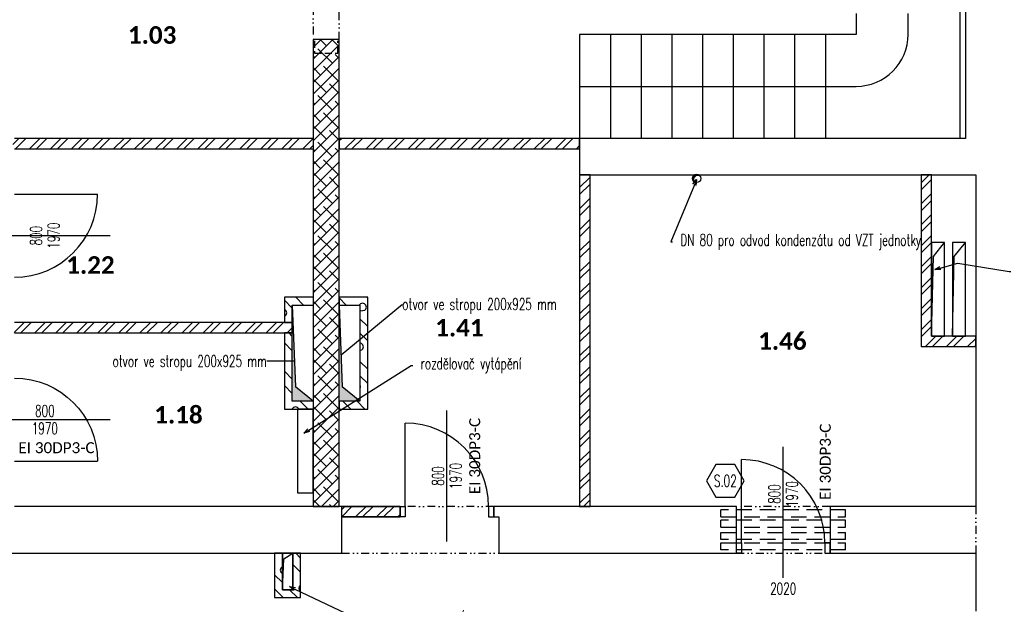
# Model space of a CAD drawing. Header units: millimetres. Extents: x -239306 to 235396, y -2942 to 28189.
# Tile 27 of 37: x 33086 to 42544, y 14055 to 19671. Entities that reach past the tile are written whole.
import ezdxf
from ezdxf import colors
from ezdxf.entities.mleader import LeaderData, LeaderLine
from ezdxf.enums import TextEntityAlignment as Align
from ezdxf.math import Vec2, Vec3

# ---------------------------------------------------------------- set-up
doc = ezdxf.new("R2010")
doc.units = ezdxf.units.MM
doc.header["$LTSCALE"] = 300
doc.linetypes.add('DASHED', pattern=[0.75, 0.5, -0.25])
doc.linetypes.add('DIVIDE2', pattern=[0.625, 0.25, -0.125, 0, -0.125, 0, -0.125])
for name, color, linetype in [('A-Chase-G', 32, 'Continuous'), ('A-Dimline-D', 221, 'Continuous'), ('A-Dimline-D @ 50', 221, 'Continuous'), ('A-Door-G', 150, 'Continuous'), ('A-Room-T @ 50', 131, 'Continuous'), ('A-Stair-G', 20, 'Continuous'), ('A-Wall-Abov', 32, 'DIVIDE2'), ('A-Wall-Blow', 30, 'Continuous'), ('A-Wall-Comp', 22, 'Continuous'), ('A-Wall-G', 50, 'Continuous'), ('A-Wall-Patt', 12, 'Continuous'), ('S-Beam-G', 80, 'Continuous')]:
    doc.layers.add(name, color=color, linetype=linetype)
doc.layers.add('G-Anno-Nplt @ 50', color=13, linetype='Continuous', plot=False)
doc.layers.add('ocel nová', color=7, linetype='Continuous', true_color=0x007af5)
doc.layers.add('Požár popisy', color=7, linetype='Continuous', true_color=0xea2106)
doc.styles.add('Calibri', font='calibri.ttf')
doc.styles.add('Dim', font='simplex.shx', dxfattribs={"width": 0.65})
doc.styles.add('RoomTag', font='calibrib.ttf')
doc.styles.get("Standard").update_dxf_attribs({"font": 'simplex.shx', "width": 0.65})
doc.dimstyles.new('Anno', dxfattribs={"dimscale": 50, "dimtxt": 2.25, "dimasz": 1.125, "dimexe": 1.125, "dimexo": 1.125, "dimgap": 0.5, "dimtad": 1, "dimdec": 1, "dimrnd": 0.5, "dimzin": 12, "dimdsep": 46, "dimtxsty": 'Dim', "dimblk": 'DOT', "dimcen": 2.25, "dimdle": 1.125, "dimazin": 0, "dimtfac": 1, "dimtdec": 1, "dimtix": 1, "dimtmove": 2, "dimatfit": 2, "dimldrblk": 'DOTSMALL', "dimfxl": 1, "dimtfill": 1, "dimtfillclr": 256, "dimtolj": 1, "dimtzin": 0, "dimarcsym": 0})
pattern_1 = [(45, (0, 0), (27.4519, 382.3555), [19.4116, -270.3664]), (45, (-51.23, 51.23), (27.4519, 382.3555), [19.4116, -270.3664]), (135, (13.73, 51.23), (-382.3555, -27.4519), [19.4116, -231.5436]), (135, (-37.5, 0), (-382.3555, -27.4519), [19.4116, -231.5436]), (105, (18.75, 32.48), (-177.45203, 177.45176), [19.4116, -560.144]), (165, (0, 64.95), (-382.35558, -27.4521), [19.4116, -560.144]), (255, (-51.23, 51.23), (177.4518, -177.452), [19.4116, -984.408]), (255, (153.68, 256.13), (177.4518, -177.452), [19.4116, -984.408]), (255, (358.58, 461.03), (177.4518, -177.452), [19.4116, -984.408]), (195, (0, 0), (-204.90374, -204.9037), [19.4116, -984.408]), (195, (-177.45, 177.45), (-204.90374, -204.9037), [19.4116, -984.408]), (75, (13.73, 13.73), (-177.4518, 177.452), [19.4116, -984.408]), (75, (218.63, 218.63), (-177.4518, 177.452), [19.4116, -984.408]), (75, (423.53, 423.53), (-177.4518, 177.452), [19.4116, -984.408]), (285, (-56.25, 32.48), (177.45203, -177.45176), [19.4116, -560.144]), (345, (-37.5, 0), (382.35558, 27.4521), [19.4116, -560.144]), (195, (-18.75, 69.98), (-204.90374, -204.9037), [19.4116, -984.408]), (195, (-196.2, 247.43), (-204.90374, -204.9037), [19.4116, -984.408]), (135, (75.16, 75.16), (-487.7464, 77.939), []), (135, (143.47, 143.47), (-487.7464, 77.939), [])]

# ---------------------------------------------------------------- blocks, each defined once
blk = doc.blocks.new('Dvere-Pozar-PO')
at = {"layer": 'Požár popisy', "style": 'Calibri'}
blk.add_attdef('DoorOBJ:Pozar_001', (-3.26, -0.57), '', height=1.25, dxfattribs=at)
blk = doc.blocks.new('DoorAxis')
at = {"color": 0, "style": 'Dim', "width": 0.65}
for tag, p in [('DoorST:InnerWidth', (-0.75, 0)), ('DoorST:InnerHeight', (0.75, 0))]:
    blk.add_attdef(tag, text='', height=1, rotation=90, dxfattribs=at).set_placement(p, align=Align.MIDDLE_CENTER)
blk = doc.blocks.new('SteelBub')
blk.add_lwpolyline([(-0.808, 1.4), (-1.617, 0), (-0.808, -1.4), (0.808, -1.4), (1.617, 0), (0.808, 1.4)], close=True)
at = {"width": 0.65}
blk.add_attdef('SteelOBJ:Label', text='', height=1, dxfattribs=at).set_placement((0, 0), align=Align.MIDDLE_CENTER)
blk = doc.blocks.new('AreaLabel1')
at = {"color": 0, "style": 'RoomTag'}
blk.add_attdef('AreaOBJ:Label', text='', height=1.5, dxfattribs=at).set_placement((0, 0), align=Align.MIDDLE_CENTER)
blk = doc.blocks.new('DoorRougHeight')
at = {"width": 0.65}
blk.add_attdef('DoorST:RoughHeight', text='', height=1, dxfattribs=at).set_placement((0, -0.9), align=Align.MIDDLE_CENTER)
blk = doc.blocks.new('otvorStropP')
at = {"style": 'Dim', "width": 0.65}
blk.add_attdef('ChaseST:otvorStrop', text='', height=1, dxfattribs=at).set_placement((0, 0), align=Align.MIDDLE_RIGHT)
blk = doc.blocks.new('otvorStroL')
at = {"style": 'Dim', "width": 0.65}
blk.add_attdef('ChaseST:otvorStrop', text='', height=1, dxfattribs=at).set_placement((0, 0), align=Align.MIDDLE_LEFT)
blk = doc.blocks.new('_Open30')
at = {"color": 0, "lineweight": -2}
for p, q in [((-1, 0.27), (0, 0)), ((0, 0), (-1, -0.27)), ((0, 0), (-1, 0))]:
    blk.add_line(p, q, dxfattribs=at)
blk = doc.blocks.new('_Dot')
at = {"color": 0, "linetype": 'ByBlock', "lineweight": -2}
blk.add_line((-0.5, 0), (-1, 0), dxfattribs=at)
at = {"color": 0, "linetype": 'ByBlock', "const_width": 0.5}
blk.add_lwpolyline([(-0.25, 0, 1), (0.25, 0, 1)], format="xyb", close=True, dxfattribs=at)
blk = doc.blocks.new('_DotSmall')
at = {"color": 0, "linetype": 'ByBlock', "const_width": 0.5}
blk.add_lwpolyline([(-0.0625, 0, 1), (0.0625, 0, 1)], format="xyb", close=True, dxfattribs=at)
blk = doc.blocks.new('osa1K')
at = {"color": 0, "linetype": 'ByBlock'}
blk.add_lwpolyline([(0, -250), (0, 850)], dxfattribs=at)
for points in [[(-350, 0), (-350, -0.0001)], [(350, 0), (350, -0.0001)]]:
    blk.add_lwpolyline(points)
blk = doc.blocks.new('chasetop1')
blk.add_hatch(color=256).paths.add_polyline_path([(0, 1), (0, 0), (0.15, 0.85), (1, 1)])
for p in [(1, 1), (0, 0)]:
    blk.add_line(p, (0.15, 0.85))
at = {"color": 0, "linetype": 'ByBlock'}
blk.add_lwpolyline([(0, 0), (1, 0), (1, 1), (0, 1)], close=True, dxfattribs=at)
blk = doc.blocks.new('chase2top')
at = {"linetype": 'DIVIDE2', "ltscale": 0.7}
blk.add_lwpolyline([(0, 0), (0.15, 0.85), (1, 1)], dxfattribs=at)
blk.add_lwpolyline([(0, 0), (1, 0), (1, 1), (0, 1)], close=True, dxfattribs=at)
blk = doc.blocks.new('překlad 225')
at = {"color": 0, "linetype": 'ByBlock', "ltscale": 0.5}
for points in [[(-795, -112.5), (-945, -112.5), (-945, 112.5), (-795, 112.5)], [(795, -112.5), (945, -112.5), (945, 112.5), (795, 112.5)]]:
    blk.add_lwpolyline(points, dxfattribs=at)
blk = doc.blocks.new('chase11top')
blk.add_hatch(color=256).paths.add_polyline_path([(0.42, 0.28, 0.743593), (-0.5, 0, 0.251818), (-0.28, -0.42, -0.816497)])
blk.add_circle((0, 0), 0.5)
blk.add_arc((0.14, -0.14), 0.5, 56.537, 213.463)

msp = doc.modelspace()

# ---------------------------------------------------------------- hatches: boundary and pattern name
at = {"layer": 'A-Wall-Patt', "linetype": 'Continuous', "lineweight": -3}
h = msp.add_hatch(dxfattribs=at)
h.set_pattern_fill('ANSI32', color=254, scale=15, style=0)
h.paths.add_polyline_path([(38465, 18430), (38465, 18530), (36155, 18530), (36155, 18430)], flags=0)
h.paths.add_polyline_path([(33035, 18530), (33010, 18496.7), (33035, 18430), (35905, 18430), (35905, 18530)], flags=0)
h = msp.add_hatch(dxfattribs=at)
h.set_pattern_fill('ANSI32', color=254, scale=15, angle=-360, style=0)
h.paths.add_polyline_path([(38565, 18180), (38465, 18180), (38465, 14995), (38565, 14995)], flags=0)
h = msp.add_hatch(dxfattribs=at)
h.set_pattern_fill('POROBETON2', color=254, scale=400, angle=45, style=0, pattern_type=2)
h.set_pattern_definition([(45, (0, 0), (27.4519, 382.3555), [19.4116, -270.3664]), (45, (-51.23, 51.23), (27.4519, 382.3555), [19.4116, -270.3664]), (135, (13.73, 51.23), (-382.3555, -27.4519), [19.4116, -231.5436]), (135, (-37.5, 9e-16), (-382.3555, -27.4519), [19.4116, -231.5436]), (105, (18.75, 32.48), (-177.45203, 177.45176), [19.4116, -560.144]), (165, (4e-15, 64.95), (-382.35558, -27.4521), [19.4116, -560.144]), (255, (-51.23, 51.23), (177.4518, -177.452), [19.4116, -984.408]), (255, (153.68, 256.13), (177.4518, -177.452), [19.4116, -984.408]), (255, (358.58, 461.03), (177.4518, -177.452), [19.4116, -984.408]), (195, (0, 0), (-204.90374, -204.9037), [19.4116, -984.408]), (195, (-177.45, 177.45), (-204.90374, -204.9037), [19.4116, -984.408]), (75, (13.73, 13.73), (-177.4518, 177.452), [19.4116, -984.408]), (75, (218.63, 218.63), (-177.4518, 177.452), [19.4116, -984.408]), (75, (423.53, 423.53), (-177.4518, 177.452), [19.4116, -984.408]), (285, (-56.25, 32.48), (177.45203, -177.45176), [19.4116, -560.144]), (345, (-37.5, 9e-16), (382.35558, 27.4521), [19.4116, -560.144]), (195, (-18.75, 69.98), (-204.90374, -204.9037), [19.4116, -984.408]), (195, (-196.2, 247.43), (-204.90374, -204.9037), [19.4116, -984.408]), (135, (75.16, 75.16), (-487.7464, 77.939), []), (135, (143.47, 143.47), (-487.7464, 77.939), [])])
h.paths.add_polyline_path([(35630, 15930), (35705, 16005), (35705, 16662.5), (35630, 16662.5)], flags=0)
h.paths.add_polyline_path([(35705, 16930), (35630, 17005), (35630, 16762.5), (35705, 16762.5)], flags=0)
h = msp.add_hatch(dxfattribs=at)
h.set_pattern_fill('POROBETON2', color=254, scale=400, angle=45, style=0, pattern_type=2)
h.set_pattern_definition([(45, (0, 0), (27.4519, 382.3555), [19.4116, -270.3664]), (45, (-51.23, 51.23), (27.4519, 382.3555), [19.4116, -270.3664]), (135, (13.73, 51.23), (-382.3555, -27.4519), [19.4116, -231.5436]), (135, (-37.5, 0), (-382.3555, -27.4519), [19.4116, -231.5436]), (105, (18.75, 32.48), (-177.45203, 177.45176), [19.4116, -560.144]), (165, (0, 64.95), (-382.35558, -27.4521), [19.4116, -560.144]), (255, (-51.23, 51.23), (177.4518, -177.452), [19.4116, -984.408]), (255, (153.68, 256.13), (177.4518, -177.452), [19.4116, -984.408]), (255, (358.58, 461.03), (177.4518, -177.452), [19.4116, -984.408]), (195, (0, 0), (-204.90374, -204.9037), [19.4116, -984.408]), (195, (-177.45, 177.45), (-204.90374, -204.9037), [19.4116, -984.408]), (75, (13.73, 13.73), (-177.4518, 177.452), [19.4116, -984.408]), (75, (218.63, 218.63), (-177.4518, 177.452), [19.4116, -984.408]), (75, (423.53, 423.53), (-177.4518, 177.452), [19.4116, -984.408]), (285, (-56.25, 32.48), (177.45203, -177.45176), [19.4116, -560.144]), (345, (-37.5, 0), (382.35558, 27.4521), [19.4116, -560.144]), (195, (-18.75, 69.98), (-204.90374, -204.9037), [19.4116, -984.408]), (195, (-196.2, 247.43), (-204.90374, -204.9037), [19.4116, -984.408]), (135, (75.16, 75.16), (-487.7464, 77.939), []), (135, (143.47, 143.47), (-487.7464, 77.939), [])])
h.paths.add_polyline_path([(35630, 17005), (35705, 16930), (35905, 16930), (35905, 17005)], flags=0)
h.paths.add_polyline_path([(36355, 16930), (36430, 17005), (36155, 17005), (36155, 16930)], flags=0)
h = msp.add_hatch(dxfattribs=at)
h.set_pattern_fill('POROBETON2', color=254, scale=400, angle=-315, style=0, pattern_type=2)
h.set_pattern_definition([(45, (0, 0), (27.4519, 382.3555), [19.4116, -270.3664]), (45, (-51.23, 51.23), (27.4519, 382.3555), [19.4116, -270.3664]), (135, (13.73, 51.23), (-382.3555, -27.4519), [19.4116, -231.5436]), (135, (-37.5, -4e-15), (-382.3555, -27.4519), [19.4116, -231.5436]), (105, (18.75, 32.48), (-177.45203, 177.45176), [19.4116, -560.144]), (165, (-9e-15, 64.95), (-382.35558, -27.4521), [19.4116, -560.144]), (255, (-51.23, 51.23), (177.4518, -177.452), [19.4116, -984.408]), (255, (153.68, 256.13), (177.4518, -177.452), [19.4116, -984.408]), (255, (358.58, 461.03), (177.4518, -177.452), [19.4116, -984.408]), (195, (0, 0), (-204.90374, -204.9037), [19.4116, -984.408]), (195, (-177.45, 177.45), (-204.90374, -204.9037), [19.4116, -984.408]), (75, (13.73, 13.73), (-177.4518, 177.452), [19.4116, -984.408]), (75, (218.63, 218.63), (-177.4518, 177.452), [19.4116, -984.408]), (75, (423.53, 423.53), (-177.4518, 177.452), [19.4116, -984.408]), (285, (-56.25, 32.48), (177.45203, -177.45176), [19.4116, -560.144]), (345, (-37.5, -4e-15), (382.35558, 27.4521), [19.4116, -560.144]), (195, (-18.75, 69.98), (-204.90374, -204.9037), [19.4116, -984.408]), (195, (-196.2, 247.43), (-204.90374, -204.9037), [19.4116, -984.408]), (135, (75.16, 75.16), (-487.7464, 77.939), []), (135, (143.47, 143.47), (-487.7464, 77.939), [])])
h.paths.add_polyline_path([(36430, 17005), (36355, 16930), (36355, 16005), (36430, 15930)], flags=0)
h = msp.add_hatch(dxfattribs=at)
h.set_pattern_fill('ANSI32', color=254, scale=15, style=0)
h.paths.add_polyline_path([(33035, 16762.5), (33010, 16712.5), (33035, 16662.5), (35705, 16662.5), (35705, 16762.5)], flags=0)
h = msp.add_hatch(dxfattribs=at)
h.set_pattern_fill('ANSI32', color=254, scale=15, style=0)
h.paths.add_polyline_path([(41845, 16630), (41745, 16530), (42270, 16530), (42270, 16630)], flags=0)
h = msp.add_hatch(dxfattribs=at)
h.set_pattern_fill('POROBETON2', color=254, scale=400, angle=45, style=0, pattern_type=2)
h.set_pattern_definition(pattern_1)
h.paths.add_polyline_path([(36430, 15930), (36355, 16005), (36155, 16005), (36155, 15930)], flags=0)
h.paths.add_polyline_path([(35705, 16005), (35630, 15930), (35905, 15930), (35905, 16005)], flags=0)
h = msp.add_hatch(dxfattribs=at)
h.set_pattern_fill('ANSI32', color=254, scale=15, style=0)
h.paths.add_polyline_path([(36180, 14895), (36740, 14895), (36740, 14995), (36180, 14995)], flags=0)
h = msp.add_hatch(dxfattribs=at)
h.set_pattern_fill('POROBETON2', color=254, scale=400, angle=45, style=0, pattern_type=2)
h.set_pattern_definition([(45, (0, 0), (27.4519, 382.3555), [19.4116, -270.3664]), (45, (-51.23, 51.23), (27.4519, 382.3555), [19.4116, -270.3664]), (135, (13.73, 51.23), (-382.3555, -27.4519), [19.4116, -231.5436]), (135, (-37.5, -3e-15), (-382.3555, -27.4519), [19.4116, -231.5436]), (105, (18.75, 32.48), (-177.45203, 177.45176), [19.4116, -560.144]), (165, (2e-15, 64.95), (-382.35558, -27.4521), [19.4116, -560.144]), (255, (-51.23, 51.23), (177.4518, -177.452), [19.4116, -984.408]), (255, (153.68, 256.13), (177.4518, -177.452), [19.4116, -984.408]), (255, (358.58, 461.03), (177.4518, -177.452), [19.4116, -984.408]), (195, (0, 0), (-204.90374, -204.9037), [19.4116, -984.408]), (195, (-177.45, 177.45), (-204.90374, -204.9037), [19.4116, -984.408]), (75, (13.73, 13.73), (-177.4518, 177.452), [19.4116, -984.408]), (75, (218.63, 218.63), (-177.4518, 177.452), [19.4116, -984.408]), (75, (423.53, 423.53), (-177.4518, 177.452), [19.4116, -984.408]), (285, (-56.25, 32.48), (177.45203, -177.45176), [19.4116, -560.144]), (345, (-37.5, -3e-15), (382.35558, 27.4521), [19.4116, -560.144]), (195, (-18.75, 69.98), (-204.90374, -204.9037), [19.4116, -984.408]), (195, (-196.2, 247.43), (-204.90374, -204.9037), [19.4116, -984.408]), (135, (75.16, 75.16), (-487.7464, 77.939), []), (135, (143.47, 143.47), (-487.7464, 77.939), [])])
h.paths.add_polyline_path([(35535, 14120), (35610, 14195), (35610, 14545), (35535, 14545)], flags=0)
h = msp.add_hatch(dxfattribs=at)
h.set_pattern_fill('POROBETON2', color=254, scale=400, angle=-315, style=0, pattern_type=2)
h.set_pattern_definition([(45, (0, 0), (27.4519, 382.3555), [19.4116, -270.3664]), (45, (-51.23, 51.23), (27.4519, 382.3555), [19.4116, -270.3664]), (135, (13.73, 51.23), (-382.3555, -27.4519), [19.4116, -231.5436]), (135, (-37.5, -7e-15), (-382.3555, -27.4519), [19.4116, -231.5436]), (105, (18.75, 32.48), (-177.45203, 177.45176), [19.4116, -560.144]), (165, (-9e-15, 64.95), (-382.35558, -27.4521), [19.4116, -560.144]), (255, (-51.23, 51.23), (177.4518, -177.452), [19.4116, -984.408]), (255, (153.68, 256.13), (177.4518, -177.452), [19.4116, -984.408]), (255, (358.58, 461.03), (177.4518, -177.452), [19.4116, -984.408]), (195, (0, 0), (-204.90374, -204.9037), [19.4116, -984.408]), (195, (-177.45, 177.45), (-204.90374, -204.9037), [19.4116, -984.408]), (75, (13.73, 13.73), (-177.4518, 177.452), [19.4116, -984.408]), (75, (218.63, 218.63), (-177.4518, 177.452), [19.4116, -984.408]), (75, (423.53, 423.53), (-177.4518, 177.452), [19.4116, -984.408]), (285, (-56.25, 32.48), (177.45203, -177.45176), [19.4116, -560.144]), (345, (-37.5, -7e-15), (382.35558, 27.4521), [19.4116, -560.144]), (195, (-18.75, 69.98), (-204.90374, -204.9037), [19.4116, -984.408]), (195, (-196.2, 247.43), (-204.90374, -204.9037), [19.4116, -984.408]), (135, (75.16, 75.16), (-487.7464, 77.939), []), (135, (143.47, 143.47), (-487.7464, 77.939), [])])
h.paths.add_polyline_path([(35710, 14195), (35785, 14120), (35785, 14545), (35710, 14545)], flags=0)
h = msp.add_hatch(dxfattribs=at)
h.set_pattern_fill('POROBETON2', color=254, scale=400, angle=45, style=0, pattern_type=2)
h.set_pattern_definition(pattern_1)
h.paths.add_polyline_path([(35785, 14120), (35710, 14195), (35610, 14195), (35535, 14120)], flags=0)

# ---------------------------------------------------------------- linework, layer by layer
at = {"layer": 'A-Door-G', "linetype": 'Continuous', "lineweight": -3}
for points in [[(33035, 17996.2), (33835, 17996.2)], [(36790, 14995), (36790, 15795)], [(33035, 15428.7), (33835, 15428.7)], [(40020, 14645), (40020, 15445)]]:
    msp.add_lwpolyline(points, dxfattribs=at)
for points in [[(36790, 14895), (36740, 14895), (36740, 14995), (36790, 14995)], [(37590, 14895), (37640, 14895), (37640, 14995), (37590, 14995)], [(40020, 14545), (39970, 14545), (39970, 14645), (40020, 14645)], [(40820, 14545), (40870, 14545), (40870, 14645), (40820, 14645)]]:
    msp.add_lwpolyline(points, close=True, dxfattribs=at)
for centre, start, end in [((33035, 17996.2), 270, 0), ((36790, 14995), 0, 90), ((40020, 14645), 0, 90)]:
    msp.add_arc(centre, 800, start, end, dxfattribs=at)
at = {"layer": 'A-Door-G', "linetype": 'Continuous', "lineweight": -3, "extrusion": (0, 0, -1)}
msp.add_arc((-33035, 15428.7), 800, 90, 180, dxfattribs=at)
at = {"layer": 'A-Stair-G', "linetype": 'Continuous', "lineweight": -3}
for p, q in [((38465, 19030, -2835), (41120, 19030, -2835)), ((42120, 18530, -2835), (38465, 18530, -2835))]:
    msp.add_line(p, q, dxfattribs=at)
at = {"layer": 'A-Wall-Abov', "linetype": 'DIVIDE2', "lineweight": -3}
for p, q in [((37640, 14995), (36740, 14995)), ((40870, 14995), (39970, 14995)), ((42270, 14995), (42270, 14545)), ((36180, 14545), (37690, 14545)), ((39970, 14545), (40870, 14545))]:
    msp.add_line(p, q, dxfattribs=at)
at = {"layer": 'A-Wall-Blow', "linetype": 'Continuous', "lineweight": -3}
for p, q in [((35905, 15930), (35755, 15930)), ((35755, 15930), (35755, 15125)), ((35905, 15125), (35905, 15930)), ((35755, 15125), (35905, 15125))]:
    msp.add_line(p, q, dxfattribs=at)
at = {"layer": 'A-Wall-Comp', "linetype": 'Continuous', "lineweight": -3}
for p, q in [((35905, 18530), (35905, 18430)), ((36155, 18430), (36155, 18530)), ((36155, 18530), (36155, 18430)), ((38465, 18530), (38465, 18430)), ((38465, 18430), (38465, 18530)), ((38465, 18180), (38565, 18180)), ((38565, 18180), (38465, 18180)), ((41745, 18180), (41845, 18180)), ((41845, 18180), (41745, 18180)), ((35905, 17005), (35905, 16930)), ((36155, 17005), (36155, 16930)), ((36155, 16930), (36155, 17005)), ((35630, 16762.5), (35705, 16762.5)), ((35705, 16762.5), (35630, 16762.5)), ((35705, 16662.5), (35630, 16662.5)), ((35630, 16662.5), (35705, 16662.5)), ((42270, 16630), (42270, 16530)), ((42270, 16530), (42270, 16630)), ((35905, 16005), (35905, 15930)), ((36155, 16005), (36155, 15930)), ((36155, 15930), (36155, 16005)), ((36155, 14995), (35905, 14995)), ((35905, 14995), (36155, 14995)), ((36180, 14995), (36740, 14995)), ((36180, 14895), (36180, 14995)), ((36180, 14995), (36740, 14995)), ((36180, 14895), (36180, 14995)), ((36740, 14995), (36740, 14895)), ((36740, 14895), (36740, 14995)), ((38565, 14995), (38465, 14995)), ((38465, 14995), (38565, 14995)), ((36740, 14895), (36180, 14895)), ((36180, 14895), (36740, 14895)), ((35535, 14545), (35610, 14545)), ((35610, 14545), (35535, 14545)), ((35710, 14545), (35785, 14545)), ((35785, 14545), (35710, 14545))]:
    msp.add_line(p, q, dxfattribs=at)
at = {"layer": 'A-Wall-G', "linetype": 'Continuous', "lineweight": -3}
for p, q in [((35905, 18530), (33035, 18530)), ((38465, 18530), (36155, 18530)), ((42170, 18530), (38465, 18530)), ((33035, 18430), (35905, 18430)), ((35905, 18430), (35905, 17005)), ((36155, 17005), (36155, 18430)), ((36155, 18430), (38465, 18430)), ((38465, 18430), (38465, 18180)), ((38465, 18180), (38465, 14995)), ((38565, 18180), (41745, 18180)), ((38565, 14995), (38565, 18180)), ((41745, 18180), (41745, 16530)), ((41845, 18180), (42270, 18180)), ((35630, 17005), (35630, 16762.5)), ((35905, 17005), (35630, 17005)), ((35705, 16762.5), (35705, 16930)), ((35705, 16930), (35905, 16930)), ((35905, 16930), (35905, 16005)), ((36430, 17005), (36155, 17005)), ((36155, 16930), (36355, 16930)), ((36155, 16005), (36155, 16930)), ((36355, 16930), (36355, 16005)), ((36430, 15930), (36430, 17005)), ((42270, 16840), (42270, 16630)), ((35630, 16762.5), (33035, 16762.5)), ((35705, 16662.5), (35705, 16762.5)), ((33035, 16662.5), (35630, 16662.5)), ((35630, 16662.5), (35630, 15930)), ((35705, 16005), (35705, 16662.5)), ((42270, 16630), (41845, 16630)), ((41745, 16530), (42270, 16530)), ((42270, 16530), (42270, 15035)), ((35905, 16005), (35705, 16005)), ((36355, 16005), (36155, 16005)), ((35630, 15930), (35905, 15930)), ((35905, 15930), (35905, 14995)), ((36155, 15930), (36430, 15930)), ((36155, 14995), (36155, 15930)), ((35905, 14995), (33035, 14995)), ((36740, 14995), (36155, 14995)), ((36740, 14895), (36740, 14995)), ((38465, 14995), (37640, 14995)), ((37640, 14995), (37640, 14895)), ((39970, 14995), (38565, 14995)), ((39970, 14545), (39970, 14995)), ((40870, 14995), (40870, 14545)), ((42270, 14995), (40870, 14995)), ((42270, 15035), (42270, 14995)), ((36180, 14545), (36180, 14895)), ((36180, 14895), (36740, 14895)), ((37640, 14895), (37690, 14895)), ((37690, 14895), (37690, 14545)), ((32935, 14545), (35535, 14545)), ((35535, 14545), (35535, 14120)), ((35610, 14545), (35710, 14545)), ((35610, 14195), (35610, 14545)), ((35710, 14545), (35710, 14195)), ((35785, 14545), (36180, 14545)), ((35785, 14120), (35785, 14545)), ((37690, 14545), (39970, 14545)), ((40870, 14545), (42270, 14545)), ((42270, 14545), (42270, 13990)), ((35710, 14195), (35610, 14195)), ((35535, 14120), (35785, 14120))]:
    msp.add_line(p, q, dxfattribs=at)
msp.add_lwpolyline([(42270, 18180), (42270, 17465)], dxfattribs=at)
at = {"layer": 'ocel nová', "linetype": 'DASHED', "lineweight": -3}
for p, q in [((39820, 14896), (39820, 14962)), ((41020, 14962), (39820, 14962)), ((41020, 14962), (39820, 14962)), ((41020, 14896), (41020, 14962)), ((39820, 14896), (41020, 14896)), ((39820, 14896), (41020, 14896)), ((39820, 14796), (39820, 14862)), ((41020, 14862), (39820, 14862)), ((41020, 14862), (39820, 14862)), ((41020, 14796), (41020, 14862)), ((39820, 14796), (41020, 14796)), ((39820, 14796), (41020, 14796)), ((39820, 14678), (39820, 14744)), ((39820, 14744), (41020, 14744)), ((39820, 14744), (41020, 14744)), ((41020, 14678), (39820, 14678)), ((41020, 14678), (39820, 14678)), ((41020, 14678), (41020, 14744)), ((39820, 14578), (39820, 14644)), ((39820, 14644), (41020, 14644)), ((39820, 14644), (41020, 14644)), ((41020, 14578), (39820, 14578)), ((41020, 14578), (39820, 14578)), ((41020, 14578), (41020, 14644))]:
    msp.add_line(p, q, dxfattribs=at)

# ---------------------------------------------------------------- block references
at = {"layer": 'A-Chase-G', "linetype": 'Continuous', "lineweight": -3}
for name, p, xscale, yscale, zscale in [('chase11top', (39587.8, 18145.7), 80, 80, 250), ('chase2top', (35610, 14195), 100, 350, 270)]:
    msp.add_blockref(name, p, dxfattribs=dict(at, xscale=xscale, yscale=yscale, zscale=zscale))
at = {"layer": 'A-Chase-G', "linetype": 'Continuous', "lineweight": -3, "extrusion": (0, 0, -1), "xscale": 200, "yscale": 925, "zscale": -270, "rotation": 180}
for p in [(-35705, 16930), (-36155, 16930)]:
    msp.add_blockref('chasetop1', p, dxfattribs=at)
at = {"layer": 'A-Dimline-D @ 50', "linetype": 'Continuous', "lineweight": -3, "xscale": 112.5, "yscale": 112.5, "zscale": 112.5}
for name, p, values in [('DoorAxis', (33327.9, 17596.2), {'DoorST:InnerWidth': '800', 'DoorST:InnerHeight': '1970'}), ('otvorStroL', (36761.9, 16938.9), {'ChaseST:otvorStrop': 'otvor ve stropu 200x925 mm'}), ('otvorStropP', (35460.5, 16391.2), {'ChaseST:otvorStrop': 'otvor ve stropu 200x925 mm'}), ('DoorAxis', (37190, 15287.9), {'DoorST:InnerWidth': '800', 'DoorST:InnerHeight': '1970'}), ('SteelBub', (39864, 15241), {'SteelOBJ:Label': 'S.02'}), ('DoorAxis', (40420, 15113.8), {'DoorST:InnerWidth': '800', 'DoorST:InnerHeight': '1970'}), ('DoorRougHeight', (40420, 14306.6), {'DoorST:RoughHeight': '2020'})]:
    msp.add_blockref(name, p, dxfattribs=at).add_auto_attribs(values)
at = {"layer": 'A-Dimline-D @ 50', "linetype": 'Continuous', "lineweight": -3, "xscale": 112.5, "yscale": 112.5, "zscale": 112.5, "rotation": 270}
msp.add_blockref('DoorAxis', (33327.9, 15828.7), dxfattribs=at).add_auto_attribs({'DoorST:InnerWidth': '800', 'DoorST:InnerHeight': '1970'})
at = {"layer": 'A-Door-G', "linetype": 'Continuous', "lineweight": -3, "xscale": 1.142857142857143, "yscale": 1.142857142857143, "rotation": 270}
msp.add_blockref('osa1K', (32985, 17596.2), dxfattribs=at)
at = {"layer": 'A-Door-G', "linetype": 'Continuous', "lineweight": -3, "extrusion": (0, 0, -1), "xscale": 1.142857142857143, "yscale": 1.142857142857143, "zscale": -1, "rotation": 90}
msp.add_blockref('osa1K', (-32985, 15828.7), dxfattribs=at)
at = {"layer": 'A-Door-G', "linetype": 'Continuous', "lineweight": -3, "xscale": 1.142857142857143, "yscale": 1.142857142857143}
for p in [(37190, 14945), (40420, 14595)]:
    msp.add_blockref('osa1K', p, dxfattribs=at)
at = {"layer": 'A-Room-T @ 50', "linetype": 'Continuous', "lineweight": -3, "xscale": 112.5, "yscale": 112.5, "zscale": 112.5}
for p, values in [((34358.3, 19524), {'AreaOBJ:Label': '1.03'}), ((33766.3, 17314), {'AreaOBJ:Label': '1.22'}), ((37310, 16712.5), {'AreaOBJ:Label': '1.41'}), ((40412, 16584.4), {'AreaOBJ:Label': '1.46'}), ((34611.3, 15876.3), {'AreaOBJ:Label': '1.18'})]:
    msp.add_blockref('AreaLabel1', p, dxfattribs=at).add_auto_attribs(values)
at = {"layer": 'G-Anno-Nplt @ 50', "linetype": 'Continuous', "lineweight": -3}
ref = msp.add_blockref('Dvere-Pozar-PO', (37457.3, 15487.6), dxfattribs=dict(at, xscale=84.375, yscale=84.375, zscale=84.375, rotation=90))
ref.add_attrib('DoorOBJ:Pozar_001', 'EI 30DP3-C', (37509.8, 15112.6), dxfattribs={"layer": 'Požár popisy', "height": 105.47, "rotation": 90, "style": 'Calibri'})
ref = msp.add_blockref('Dvere-Pozar-PO', (40824.5, 15432.4), dxfattribs=dict(at, xscale=84.375, yscale=84.375, zscale=84.375, rotation=90))
ref.add_attrib('DoorOBJ:Pozar_001', 'EI 30DP3-C', (40877, 15057.4), dxfattribs={"layer": 'Požár popisy', "height": 105.47, "rotation": 90, "style": 'Calibri'})
ref = msp.add_blockref('Dvere-Pozar-PO', (33448.3, 15558.9), dxfattribs=dict(at, xscale=84.375, yscale=84.375, zscale=84.375))
ref.add_attrib('DoorOBJ:Pozar_001', 'EI 30DP3-C', (33073.2, 15506.4), dxfattribs={"layer": 'Požár popisy', "height": 105.47, "style": 'Calibri'})

# ---------------------------------------------------------------- leaders
at = {"layer": 'A-Dimline-D'}
for points in [[(36175.4, 16451.5), (36761.9, 16938.9)], [(35727.4, 16391.2), (35460.5, 16391.2)]]:
    msp.add_leader(points, dimstyle='Anno', override={"dimscale": 0}, dxfattribs=at)
ml = msp.add_multileader_mtext('Standard', dxfattribs=at)
ml.set_content('DN 80 pro odvod kondenzátu od VZT jednotky', color=256)
ml.set_leader_properties()
ml.set_arrow_properties(name='OPEN30')
ml.build(insert=Vec2(0, 0))
ml.multileader.update_dxf_attribs({"dogleg_length": 0.36, "arrow_head_size": 56.2, "scale": 50})
ctx = ml.context
ctx.base_point, ctx.scale, ctx.char_height, ctx.arrow_head_size, ctx.landing_gap_size, ctx.plane_origin = Vec3(39357.9, 17536.1), 50, 112.5, 56.2, 75, Vec3(39588.8, 18135.8)
notes = []
notes.append((ctx, [(1, (1, 1, 0), (39339.9, 17536.1), (1, 0), 18, [(0, [(39588.8, 18135.8)], 0, [])])]))
ctx.mtext.insert, ctx.mtext.width, ctx.mtext.flow_direction = Vec3(39432.9, 17611.1), 1665.009, 5
ml = msp.add_multileader_mtext('Standard', dxfattribs=at)
ml.set_content('otvory provést mezi žebry panelu', color=256)
ml.set_leader_properties()
ml.set_arrow_properties(name='OPEN30')
ml.build(insert=Vec2(0, 0))
ml.multileader.update_dxf_attribs({"dogleg_length": 0.36, "arrow_head_size": 56.2, "scale": 50})
ctx = ml.context
ctx.base_point, ctx.scale, ctx.char_height, ctx.arrow_head_size, ctx.landing_gap_size, ctx.plane_origin = Vec3(42607.1, 17250.4), 50, 112.5, 56.2, 75, Vec3(41875, 17270.5)
notes.append((ctx, [(0, (1, 1, 0), (42589.1, 17250.4), (1, 0), 18, [(1, [(41875, 17270.5), (42098.5, 17331.1)], 0, [])])]))
ctx.mtext.insert, ctx.mtext.width, ctx.mtext.flow_direction = Vec3(42682.1, 17325.4), 1177.386, 5
ctx.mtext.has_bg_fill, ctx.mtext.bg_color, ctx.mtext.bg_scale_factor, ctx.mtext.bg_transparency, ctx.mtext.use_window_bg_color = 1, -1027028792, 1.5, 0, 1
ml = msp.add_multileader_mtext('Standard', dxfattribs=at)
ml.set_content('rozdělovač vytápění', color=256)
ml.set_leader_properties()
ml.set_arrow_properties(name='OPEN30')
ml.build(insert=Vec2(0, 0))
ml.multileader.update_dxf_attribs({"dogleg_length": 0.36, "arrow_head_size": 56.2, "scale": 50})
ctx = ml.context
ctx.base_point, ctx.scale, ctx.char_height, ctx.arrow_head_size, ctx.landing_gap_size, ctx.plane_origin = Vec3(36863, 16349.9), 50, 112.5, 56.2, 75, Vec3(36787, 16670)
notes.append((ctx, [(0, (1, 1, 0), (36845, 16349.9), (1, 0), 18, [(0, [(35814.8, 15697.8)], 0, [])])]))
ctx.mtext.insert, ctx.mtext.flow_direction = Vec3(36938, 16424.9), 5
ml = msp.add_multileader_mtext('Standard', dxfattribs=at)
ml.set_content('stoupací vedení ÚT 100x350\\Ppoloha otvoru se může lišit v závislosti na poloze dutin ve stávajících panelech', color=256)
ml.set_leader_properties()
ml.set_arrow_properties(name='OPEN30')
ml.build(insert=Vec2(0, 0))
ml.multileader.update_dxf_attribs({"dogleg_length": 0.36, "arrow_head_size": 56.2, "scale": 50})
ctx = ml.context
ctx.base_point, ctx.scale, ctx.char_height, ctx.arrow_head_size, ctx.landing_gap_size, ctx.plane_origin = Vec3(36416.7, 13885), 50, 112.5, 56.2, 75, Vec3(35678.9, 14225.8)
notes.append((ctx, [(0, (1, 1, 0), (36398.7, 13885), (1, 0), 18, [(0, [(35678.9, 14225.8)], 0, [])])]))
ctx.mtext.insert, ctx.mtext.width, ctx.mtext.flow_direction = Vec3(36491.7, 13960), 2319.562, 5
ml = msp.add_multileader_mtext('Standard', dxfattribs=at)
ml.set_content('stoupací vedení ÚT 100x350\\Ppoloha otvoru se může lišit v závislosti na poloze dutin ve stávajících panelech', color=256)
ml.set_leader_properties()
ml.set_arrow_properties(name='OPEN30')
ml.build(insert=Vec2(0, 0))
ml.multileader.update_dxf_attribs({"dogleg_length": 0.36, "arrow_head_size": 56.2, "scale": 50})
ctx = ml.context
ctx.base_point, ctx.scale, ctx.char_height, ctx.arrow_head_size, ctx.landing_gap_size, ctx.plane_origin = Vec3(17687.8, 13874), 50, 112.5, 56.2, 75, Vec3(17649.9, 14150)
notes.append((ctx, [(0, (1, 1, 0), (17669.8, 13874), (1, 0), 18, [(0, [(17649.9, 14150)], 0, [])])]))
ctx.mtext.insert, ctx.mtext.width, ctx.mtext.flow_direction = Vec3(17762.8, 13949), 2319.562, 5
for ctx, leaders in notes:
    for number, flags, end, landing, length, lines in leaders:
        leader = LeaderData()
        leader.index, (leader.has_last_leader_line, leader.has_dogleg_vector, leader.attachment_direction) = number, flags
        leader.last_leader_point, leader.dogleg_vector, leader.dogleg_length = Vec3(end), Vec3(landing), length
        for number, points, colour, breaks in lines:
            line = LeaderLine()
            line.index, line.vertices, line.color, line.breaks = number, Vec3.list(points), colors.encode_raw_color(colour), breaks
            leader.lines.append(line)
        ctx.leaders.append(leader)

# ---------------------------------------------------------------- next in the draw order: hatches: boundary and pattern name
at = {"layer": 'A-Wall-Patt', "linetype": 'Continuous', "lineweight": -3}
h = msp.add_hatch(dxfattribs=at)
h.set_pattern_fill('ANSI32', color=254, scale=15, style=0)
h.paths.add_polyline_path([(41745, 16530), (41845, 16630), (41845, 18180), (41745, 18180)], flags=0)

# ---------------------------------------------------------------- next in the draw order: linework, layer by layer
at = {"layer": 'A-Wall-G', "linetype": 'Continuous', "lineweight": -3}
for p, q in [((41845, 16630), (41845, 18180)), ((42270, 17465), (42270, 16840))]:
    msp.add_line(p, q, dxfattribs=at)

# ---------------------------------------------------------------- next in the draw order: block references
at = {"layer": 'A-Chase-G', "linetype": 'Continuous', "lineweight": -3, "xscale": 125, "yscale": 899.9999999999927, "zscale": 270}
for p in [(41845, 16630, 3860), (42045, 16630, 3860)]:
    msp.add_blockref('chase2top', p, dxfattribs=at)

# ---------------------------------------------------------------- next in the draw order: leaders
at = {"layer": 'A-Dimline-D'}
ml = msp.add_multileader_mtext('Standard', dxfattribs=at)
ml.set_content('stávající kontaktní zateplení tl. 100 mm + nové zateplení tl. 100 mm', color=256)
ml.set_leader_properties()
ml.set_arrow_properties(name='OPEN30')
ml.build(insert=Vec2(0, 0))
ml.multileader.update_dxf_attribs({"dogleg_length": 0.36, "arrow_head_size": 56.2, "scale": 50})
ctx = ml.context
ctx.base_point, ctx.scale, ctx.char_height, ctx.arrow_head_size, ctx.landing_gap_size, ctx.plane_origin = Vec3(983, 20110.5), 50, 112.5, 56.2, 75, Vec3(391.4, 19374.1)
notes = []
notes.append((ctx, [(0, (1, 1, 0), (965, 20110.5), (1, 0), 18, [(0, [(391.4, 19374.1)], 0, [])])]))
ctx.mtext.insert, ctx.mtext.width, ctx.mtext.flow_direction = Vec3(1058, 20185.5), 3027.305, 5
ctx.mtext.has_bg_fill, ctx.mtext.bg_color, ctx.mtext.bg_scale_factor, ctx.mtext.bg_transparency, ctx.mtext.use_window_bg_color = 1, -1027028792, 1.5, 0, 1
for ctx, leaders in notes:
    for number, flags, end, landing, length, lines in leaders:
        leader = LeaderData()
        leader.index, (leader.has_last_leader_line, leader.has_dogleg_vector, leader.attachment_direction) = number, flags
        leader.last_leader_point, leader.dogleg_vector, leader.dogleg_length = Vec3(end), Vec3(landing), length
        for number, points, colour, breaks in lines:
            line = LeaderLine()
            line.index, line.vertices, line.color, line.breaks = number, Vec3.list(points), colors.encode_raw_color(colour), breaks
            leader.lines.append(line)
        ctx.leaders.append(leader)

# ---------------------------------------------------------------- next in the draw order: hatches: boundary and pattern name
at = {"layer": 'A-Wall-Patt', "linetype": 'Continuous', "lineweight": -3}
h = msp.add_hatch(dxfattribs=at)
h.set_pattern_fill('ANSI38', color=254, scale=25, angle=-360, style=0)
h.paths.add_polyline_path([(36155, 16005), (35905, 16005), (35905, 14995), (36155, 14995)], flags=0)
h.paths.add_polyline_path([(36155, 19480), (35905, 19480), (35905, 18530), (36155, 18530)], flags=0)
h.paths.add_polyline_path([(36155, 18530), (35905, 18530), (35905, 16930), (36155, 16930)], flags=0)
h.paths.add_polyline_path([(36155, 16930), (35905, 16930), (35905, 16005), (36155, 16005)], flags=0)

# ---------------------------------------------------------------- next in the draw order: linework, layer by layer
at = {"layer": 'A-Stair-G', "linetype": 'Continuous', "lineweight": -3}
for p, q in [((42120, 18530, -2835), (42120, 20730, -2835)), ((41120, 19730, -2835), (41120, 19530, -2835)), ((41620, 19530, -2835), (41620, 19730, -2835)), ((41120, 19530, -2835), (38465, 19530, -2835)), ((38465, 19530, -2835), (38465, 18530, -2835))]:
    msp.add_line(p, q, dxfattribs=at)
at = {"layer": 'A-Stair-G', "linetype": 'Continuous', "lineweight": -3, "elevation": -2835}
for points in [[(38465, 19530), (38465, 18530)], [(38760, 19530), (38760, 18530)], [(39055, 19530), (39055, 18530)], [(39350, 19530), (39350, 18530)], [(39645, 19530), (39645, 18530)], [(39940, 19530), (39940, 18530)], [(40235, 19530), (40235, 18530)], [(40530, 19530), (40530, 18530)], [(40825, 19530), (40825, 18530)]]:
    msp.add_lwpolyline(points, dxfattribs=at)
at = {"layer": 'A-Stair-G', "linetype": 'Continuous', "lineweight": -3}
msp.add_arc((41120, 19530, -2835), 500, 270, 0, dxfattribs=at)
at = {"layer": 'A-Wall-Abov', "linetype": 'DIVIDE2', "lineweight": -3}
for p, q in [((35905, 20730), (35905, 19480)), ((36155, 19480), (36155, 20730))]:
    msp.add_line(p, q, dxfattribs=at)
at = {"layer": 'A-Wall-G', "linetype": 'Continuous', "lineweight": -3}
for p, q in [((36155, 19480), (35905, 19480)), ((35905, 19480), (35905, 18530)), ((36155, 18530), (36155, 19480))]:
    msp.add_line(p, q, dxfattribs=at)
msp.add_lwpolyline([(42170, 19915), (42170, 18530)], dxfattribs=at)

# ---------------------------------------------------------------- next in the draw order: block references
at = {"layer": 'S-Beam-G', "linetype": 'DASHED', "lineweight": -3, "ltscale": 0.5, "xscale": 0.7936507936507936, "rotation": 270}
msp.add_blockref('překlad 225', (36030, 20099, 3475), dxfattribs=at)

doc.saveas('drawing.dxf')
